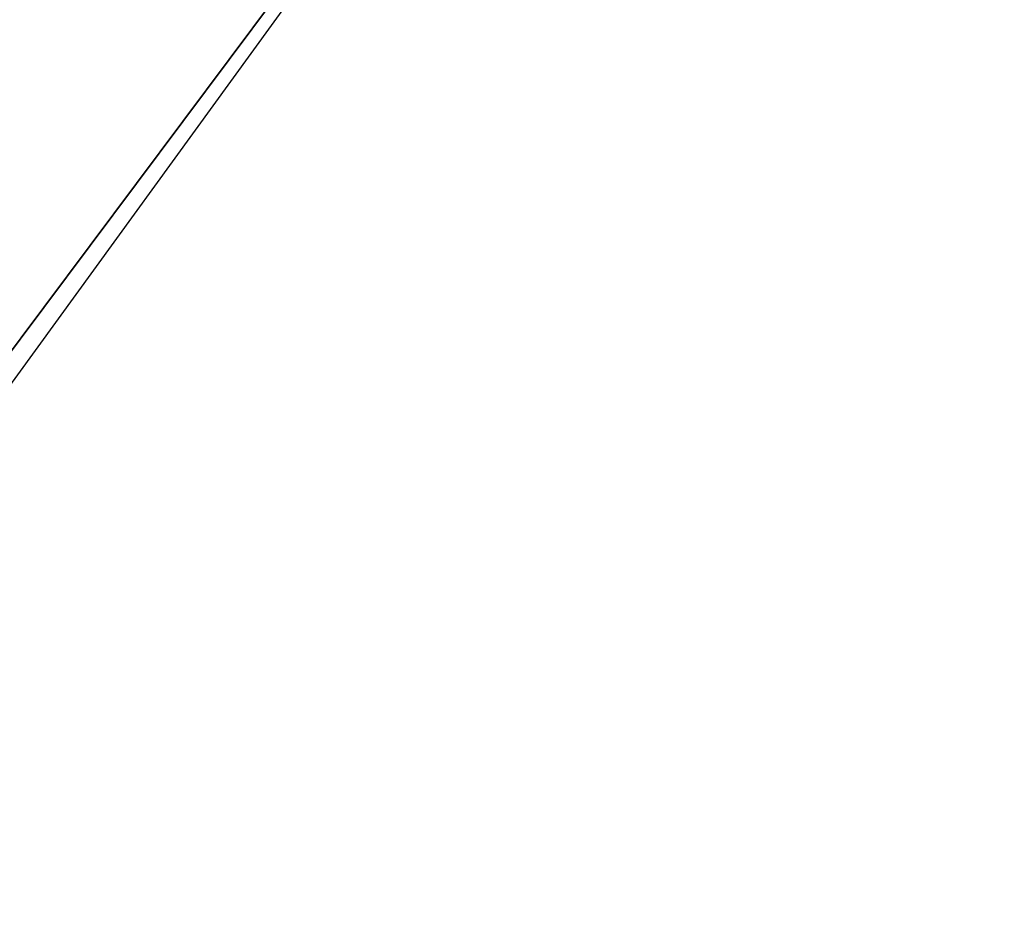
# Model space of a CAD drawing. Header units: millimetres. Extents: x 0.5 to 96.4, y -47.8 to 48.
# Tile 127 of 256: x 26.8062 to 26.8322, y -27.8298 to -27.8061. Entities that reach past the tile are written whole.
import ezdxf

# ---------------------------------------------------------------- set-up
doc = ezdxf.new("R2010")
doc.units = ezdxf.units.MM
doc.header["$LTSCALE"] = 25.4
doc.layers.get('0').update_dxf_attribs({"true_color": 0xff5454})

# ---------------------------------------------------------------- blocks, each defined once
blk = doc.blocks.new('WORKSHOP-A-6337.STL#1')
at = {"color": 250, "true_color": 0x262626}
mesh = blk.add_polyface(dxfattribs=at)
corners = [(28.584135, -27.368122, 155.064957), (26.828836, -27.784218, 149.630249), (27.61824, -28.697561, 149.733337), (27.80081, -26.446417, 154.995392)]
mesh.append_faces([[corners[k] for k in face] for face in [(0, 1, 2), (1, 0, 3)]], dxfattribs={"vtx0": -1, "color": 250})
mesh = blk.add_polyface(dxfattribs=at)
corners = [(26.828836, -27.784218, 149.630249), (23.480368, -32.266243, 134.59462), (23.517889, -32.341347, 134.609131), (26.791317, -27.709116, 149.615738)]
mesh.append_faces([[corners[k] for k in face] for face in [(0, 1, 2), (1, 0, 3)]], dxfattribs={"vtx0": -1, "color": 250})
blk = doc.blocks.new('Grupuj#1')
at = {"color": 0}
blk.add_blockref('WORKSHOP-A-6337.STL#1', (-0.507188, 47.844349, -17.197577), dxfattribs=at)

msp = doc.modelspace()

# ---------------------------------------------------------------- block references
at = {"color": 0}
msp.add_blockref('Grupuj#1', (0.507188, -47.844349, 17.197577), dxfattribs=at)

doc.saveas('drawing.dxf')
